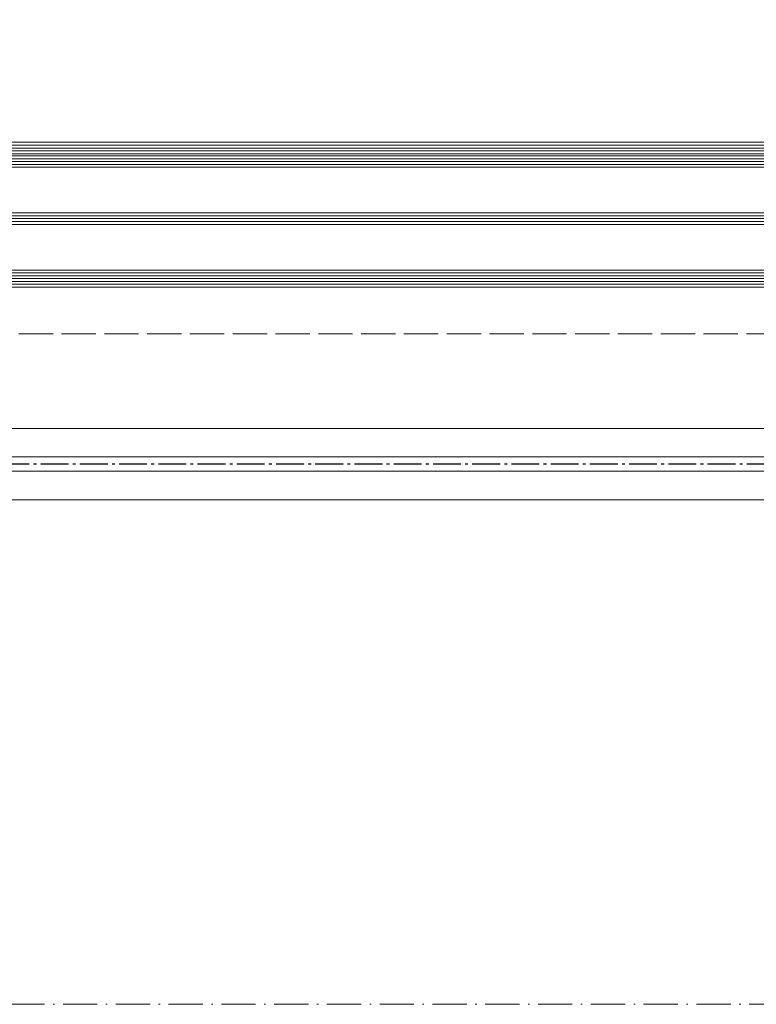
# Model space of a CAD drawing. Header units: inches. Extents: x 44881 to 156022, y 58140 to 83978.
# Tile 59 of 256: x 95907 to 96165, y 72196 to 72541. Entities that reach past the tile are written whole.
import ezdxf

# ---------------------------------------------------------------- set-up
doc = ezdxf.new("R2010")
doc.units = ezdxf.units.IN
for name, pattern in [('ACAD_ISO02W100', [15, 12, -3]), ('ACAD_ISO10W100', [18.5, 12, -3, 0.5, -3]), ('AM_DIN_G_W050', [13.75, 9.75, -1.5, 1, -1.5])]:
    doc.linetypes.add(name, pattern=pattern)
for name, color, linetype, lineweight in [('!_A_01_TENKÁ', 8, 'Continuous', 13), ('!_A_03_ČIARKOVANÁ', 41, 'ACAD_ISO02W100', 13), ('!_A_04_BODKOČIARKOVANÁ', 30, 'ACAD_ISO10W100', 13), ('_MB_kreskowanie_szklo_0.09', 157, 'Continuous', 9), ('_MB_szklo_0.15', 142, 'Continuous', 15), ('AM_7', 4, 'AM_DIN_G_W050', 25)]:
    doc.layers.add(name, color=color, linetype=linetype, lineweight=lineweight)

# ---------------------------------------------------------------- blocks, each defined once
blk = doc.blocks.new('*U363')
at = {"layer": '_MB_kreskowanie_szklo_0.09'}
for points in [[(0, -1), (738, -1)], [(0, -2), (738, -2)], [(0, -3), (738, -3)], [(0, -4), (738, -4)], [(0, -5), (738, -5)], [(0, -23), (738, -23)], [(0, -24), (738, -24)], [(0, -25), (738, -25)], [(0, -43), (738, -43)], [(0, -44), (738, -44)], [(0, -45), (738, -45)], [(0, -47.76), (738, -47.76)], [(0, -48.76), (738, -48.76)], [(0, -49.76), (738, -49.76)]]:
    blk.add_lwpolyline(points, dxfattribs=at)
at = {"layer": '_MB_szklo_0.15'}
for points in [[(738, 0), (0, 0), (0, -6), (738, -6)], [(738, -22), (0, -22), (0, -26), (738, -26)], [(738, -42), (0, -42), (0, -46), (738, -46)], [(738, -46), (0, -46), (0, -46.76), (738, -46.76)], [(738, -46.76), (0, -46.76), (0, -50.76), (738, -50.76)]]:
    blk.add_lwpolyline(points, dxfattribs=at)

msp = doc.modelspace()

# ---------------------------------------------------------------- linework, layer by layer
at = {"layer": '!_A_01_TENKÁ', "color": 14, "true_color": 0xa30000}
for p, q in [((97340.21, 72397.62), (93483.28, 72397.62)), ((93483.28, 72387.62), (97340.21, 72387.62)), ((97340.21, 72382.62), (93483.28, 72382.62)), ((93483.28, 72372.62), (97340.21, 72372.62))]:
    msp.add_line(p, q, dxfattribs=at)
at = {"layer": '!_A_03_ČIARKOVANÁ', "color": 14, "true_color": 0xa30000}
msp.add_lwpolyline([(93326.54, 72430.78), (109629.54, 72430.78)], dxfattribs=at)
at = {"layer": '!_A_03_ČIARKOVANÁ', "color": 14, "ltscale": 0.5, "true_color": 0xa30000}
msp.add_arc((95502.29, 72524.62), 911.75, 0, 90, dxfattribs=at)
at = {"layer": '!_A_04_BODKOČIARKOVANÁ', "color": 14, "true_color": 0xa30000}
msp.add_lwpolyline([(109864.54, 74758.78), (109864.54, 72195.78), (93311.54, 72195.78)], dxfattribs=at)
at = {"layer": 'AM_7', "color": 14, "true_color": 0xa30000}
msp.add_line((97340.21, 72385.12), (93459.58, 72385.12), dxfattribs=at)

# ---------------------------------------------------------------- block references
at = {"color": 14, "true_color": 0xa30000, "xscale": -1, "rotation": 180}
msp.add_blockref('*U363', (95562.54, 72447.12), dxfattribs=at)

doc.saveas('drawing.dxf')
